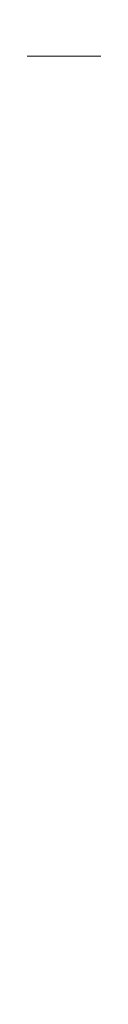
# Model space of a CAD drawing. Header units: millimetres. Extents: x 269 to 445, y 52 to 491.
# Tile 79 of 88: x 356.8961 to 356.9308, y 110.8314 to 111.4174. Entities that reach past the tile are written whole.
import ezdxf

# ---------------------------------------------------------------- set-up
doc = ezdxf.new("R2010")
doc.units = ezdxf.units.MM
doc.header["$LTSCALE"] = 47.498
doc.layers.get('0').update_dxf_attribs({"linetype": 'CONTINUOUS'})
doc.layers.add('KONSTR_EL', color=7, linetype='CONTINUOUS')

msp = doc.modelspace()

# ---------------------------------------------------------------- linework, layer by layer
at = {"color": 7, "linetype": 'CONTINUOUS'}
for radius, start, end in [(74, 15.6803501, 164.3196499), (60, 5.7391705, 174.2608295)]:
    msp.add_arc((356.86526, 90.99597), radius, start, end, dxfattribs=at)
at = {"layer": 'KONSTR_EL', "color": 4, "linetype": 'CONTINUOUS'}
for radius in [34, 27.2, 20.4]:
    msp.add_circle((356.86526, 90.99597), radius, dxfattribs=at)

doc.saveas('drawing.dxf')
